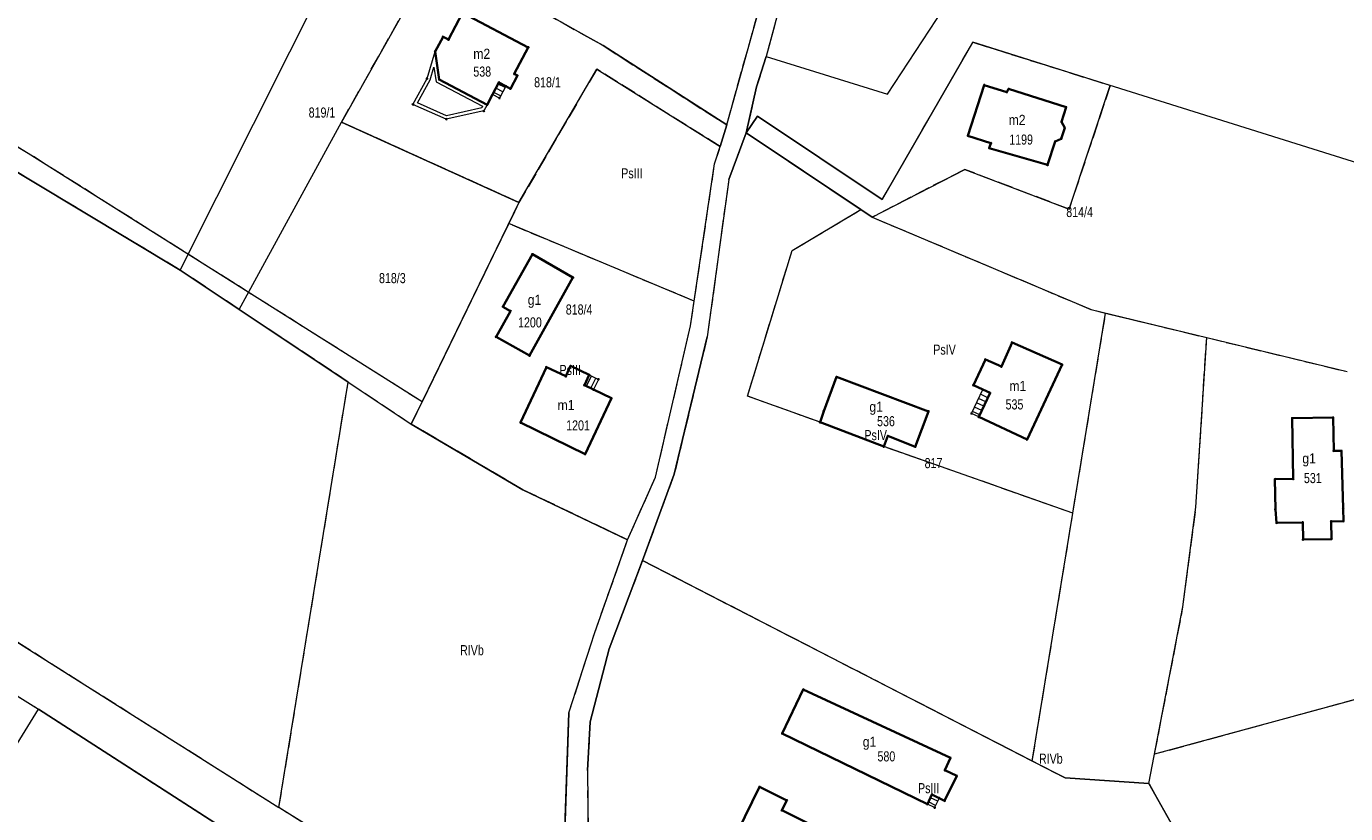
# Model space of a CAD drawing. Header units: metres. Extents: x 7496145 to 7500200, y 5498500 to 5502080.
# Tile 173 of 202: x 7499762 to 7499958, y 5500155 to 5500272. Entities that reach past the tile are written whole.
import ezdxf
from ezdxf.enums import TextEntityAlignment as Align

# ---------------------------------------------------------------- set-up
doc = ezdxf.new("R2010")
doc.units = ezdxf.units.M
doc.header["$MEASUREMENT"] = 0
for name, pattern in [('2.25_0.75', [3, 2.25, -0.75]), ('219-1000', [0]), ('egug-1000', [0])]:
    doc.linetypes.add(name, pattern=pattern)
doc.layers.get('0').update_dxf_attribs({"color": 2, "linetype": 'CONTINUOUS', "lineweight": 5})
for name, color, linetype in [('209-oznaczenie konturu klasyfikacyjnego', 7, 'CONTINUOUS'), ('211-numer działki ewidencyjnej', 7, 'CONTINUOUS'), ('217-kontur klasyfikacyjny', 7, 'CONTINUOUS'), ('218-kontur użytku gruntowego', 7, 'CONTINUOUS'), ('219-działka ewidencyjna', 7, 'CONTINUOUS'), ('312-budynek ewidencyjny', 7, 'CONTINUOUS'), ('312-oznaczenie budynku ewidencyjnego', 7, 'CONTINUOUS'), ('312-oznaczenie budynku ewidencyjnego-Atr117', 7, 'CONTINUOUS'), ('352-schody', 7, 'CONTINUOUS'), ('Punkt budynku', 7, 'CONTINUOUS'), ('taras', 7, 'CONTINUOUS')]:
    doc.layers.add(name, color=color, linetype=linetype)
doc.styles.get("Standard").update_dxf_attribs({"font": 'Working1250', "width": 0.75})

# ---------------------------------------------------------------- blocks, each defined once
blk = doc.blocks.new('PUNKTBUD')
at = {"color": 0}
blk.add_circle((0, 0), 0.09, dxfattribs=at)

msp = doc.modelspace()

# ---------------------------------------------------------------- linework, layer by layer
at = {"layer": '217-kontur klasyfikacyjny', "color": 3, "linetype": '2.25_0.75', "lineweight": 18, "flags": 128}
for points in [[(7499808.47, 5500258.05), (7499822.67, 5500283.31)], [(7499865.67, 5500257.64), (7499872.77, 5500283.05)], [(7499835.84, 5500275.89), (7499844.46, 5500271.02)], [(7499761.94, 5500253.41), (7499729.91, 5500272.49)], [(7499872.77, 5500272.36), (7499871.54, 5500267.81)], [(7499844.46, 5500271.02), (7499847.32, 5500269.41)], [(7499847.32, 5500269.41), (7499865.67, 5500257.64)], [(7499888.78, 5500246.54), (7499902.23, 5500269.91)], [(7499902.23, 5500269.91), (7499922.64, 5500263.51)], [(7499871.54, 5500267.81), (7499870.11, 5500263.31)], [(7499846.37, 5500265.92), (7499834.82, 5500246.12)], [(7499864.72, 5500254.42), (7499846.37, 5500265.92)], [(7499870.11, 5500263.31), (7499868.56, 5500256.47)], [(7499922.64, 5500263.51), (7499916.53, 5500245.13)], [(7499868.56, 5500256.47), (7499870.26, 5500258.95)], [(7499870.26, 5500258.95), (7499888.78, 5500246.54)], [(7499834.82, 5500246.12), (7499808.47, 5500258.05)], [(7499868.56, 5500256.47), (7499865.98, 5500249.52)], [(7499885.61, 5500245.05), (7499868.56, 5500256.47)], [(7499863.88, 5500251.88), (7499864.72, 5500254.42)], [(7499784.49, 5500236.07), (7499755.15, 5500253.71)], [(7499820.43, 5500216.51), (7499761.94, 5500253.41)], [(7499860.85, 5500231.47), (7499863.88, 5500251.88)], [(7499901.03, 5500251.02), (7499887.29, 5500243.93)], [(7499916.53, 5500245.13), (7499901.03, 5500251.02)], [(7499865.98, 5500249.52), (7499862.79, 5500226.15)], [(7499834.82, 5500246.12), (7499833.29, 5500242.97)], [(7499875.38, 5500238.98), (7499885.61, 5500245.05)], [(7499887.29, 5500243.93), (7499885.61, 5500245.05)], [(7499833.29, 5500242.97), (7499830.99, 5500238.25)], [(7499860.85, 5500231.47), (7499833.29, 5500242.97)], [(7499887.29, 5500243.93), (7499919.83, 5500230.2)], [(7499868.76, 5500217.34), (7499875.38, 5500238.98)], [(7499830.99, 5500238.25), (7499820.43, 5500216.51)], [(7499793.24, 5500230.24), (7499784.49, 5500236.07)], [(7499860.31, 5500227.8), (7499860.85, 5500231.47)], [(7499809.45, 5500219.44), (7499793.24, 5500230.24)], [(7499917.09, 5500199.97), (7499921.96, 5500229.68)], [(7499919.83, 5500230.2), (7499921.96, 5500229.68)], [(7499921.96, 5500229.68), (7499936.97, 5500226.04)], [(7499859.81, 5500225.64), (7499860.31, 5500227.8)], [(7499855.09, 5500205.31), (7499859.81, 5500225.64)], [(7499862.79, 5500226.15), (7499857.88, 5500205.77)], [(7499935.38, 5500200.87), (7499936.97, 5500226.04)], [(7499936.97, 5500226.04), (7499957.84, 5500220.99)], [(7499799.17, 5500156.23), (7499809.45, 5500219.44)], [(7499809.45, 5500219.44), (7499818.82, 5500213.2)], [(7499879.54, 5500213.47), (7499868.76, 5500217.34)], [(7499818.82, 5500213.2), (7499820.43, 5500216.51)], [(7499835.4, 5500203.45), (7499818.82, 5500213.2)], [(7499889, 5500209.85), (7499879.54, 5500213.47)], [(7499917.09, 5500199.97), (7499889, 5500209.85)], [(7499850.96, 5500196.01), (7499855.09, 5500205.31)], [(7499857.88, 5500205.77), (7499853.17, 5500192.92)], [(7499850.96, 5500196.01), (7499835.4, 5500203.45)], [(7499911.06, 5500163.14), (7499917.09, 5500199.97)], [(7499933.45, 5500186.04), (7499935.38, 5500200.87)], [(7499846.04, 5500182.11), (7499850.96, 5500196.01)], [(7499853.17, 5500192.92), (7499848.2, 5500179.81)], [(7499859.7, 5500189.56), (7499853.17, 5500192.92)], [(7499911.06, 5500163.14), (7499859.7, 5500189.56)], [(7499929.22, 5500164.15), (7499933.45, 5500186.04)], [(7499739.84, 5500185.6), (7499763.47, 5500170.85)], [(7499757.83, 5500182.41), (7499799.17, 5500156.23)], [(7499842.25, 5500170.29), (7499846.04, 5500182.11)], [(7499848.2, 5500179.81), (7499845.39, 5500168.97)], [(7499976.93, 5500177.14), (7499929.22, 5500164.15)], [(7499763.47, 5500170.85), (7499798.71, 5500148.14)], [(7499841.06, 5500136.28), (7499842.25, 5500170.29)], [(7499845.39, 5500168.97), (7499844.99, 5500161.76)], [(7499915.93, 5500160.63), (7499911.06, 5500163.14)], [(7499844.99, 5500161.76), (7499845.13, 5500147.73)], [(7499928.39, 5500159.82), (7499915.93, 5500160.63)], [(7499941.3, 5500136.82), (7499928.39, 5500159.82)], [(7499818.19, 5500144.35), (7499799.17, 5500156.23)]]:
    msp.add_lwpolyline(points, dxfattribs=at)
at = {"layer": '218-kontur użytku gruntowego', "color": 3, "linetype": 'egug-1000', "lineweight": 18, "flags": 128}
for points in [[(7499822.67, 5500283.31), (7499808.47, 5500258.05)], [(7499865.67, 5500257.64), (7499872.77, 5500283.05)], [(7499844.46, 5500271.02), (7499835.84, 5500275.89)], [(7499761.94, 5500253.41), (7499729.91, 5500272.49)], [(7499872.77, 5500272.36), (7499871.54, 5500267.81)], [(7499847.32, 5500269.41), (7499844.46, 5500271.02)], [(7499865.67, 5500257.64), (7499847.32, 5500269.41)], [(7499902.23, 5500269.91), (7499888.78, 5500246.54)], [(7499922.64, 5500263.51), (7499902.23, 5500269.91)], [(7499871.54, 5500267.81), (7499870.11, 5500263.31)], [(7499834.82, 5500246.12), (7499846.37, 5500265.92)], [(7499846.37, 5500265.92), (7499864.72, 5500254.42)], [(7499870.11, 5500263.31), (7499868.56, 5500256.47)], [(7499916.53, 5500245.13), (7499922.64, 5500263.51)], [(7499870.26, 5500258.95), (7499868.56, 5500256.47)], [(7499888.78, 5500246.54), (7499870.26, 5500258.95)], [(7499808.47, 5500258.05), (7499834.82, 5500246.12)], [(7499864.72, 5500254.42), (7499865.67, 5500257.64)], [(7499868.56, 5500256.47), (7499865.98, 5500249.52)], [(7499885.61, 5500245.05), (7499868.56, 5500256.47)], [(7499863.88, 5500251.88), (7499864.72, 5500254.42)], [(7499784.49, 5500236.07), (7499755.15, 5500253.71)], [(7499820.43, 5500216.51), (7499761.94, 5500253.41)], [(7499860.85, 5500231.47), (7499863.88, 5500251.88)], [(7499887.29, 5500243.93), (7499901.03, 5500251.02)], [(7499901.03, 5500251.02), (7499916.53, 5500245.13)], [(7499865.98, 5500249.52), (7499862.79, 5500226.15)], [(7499834.82, 5500246.12), (7499833.29, 5500242.97)], [(7499875.38, 5500238.98), (7499885.61, 5500245.05)], [(7499885.61, 5500245.05), (7499887.29, 5500243.93)], [(7499833.29, 5500242.97), (7499830.99, 5500238.25)], [(7499860.85, 5500231.47), (7499833.29, 5500242.97)], [(7499887.29, 5500243.93), (7499919.83, 5500230.2)], [(7499868.76, 5500217.34), (7499875.38, 5500238.98)], [(7499830.99, 5500238.25), (7499820.43, 5500216.51)], [(7499793.24, 5500230.24), (7499784.49, 5500236.07)], [(7499860.31, 5500227.8), (7499860.85, 5500231.47)], [(7499809.45, 5500219.44), (7499793.24, 5500230.24)], [(7499917.09, 5500199.97), (7499921.96, 5500229.68)], [(7499919.83, 5500230.2), (7499921.96, 5500229.68)], [(7499921.96, 5500229.68), (7499936.97, 5500226.04)], [(7499859.81, 5500225.64), (7499860.31, 5500227.8)], [(7499855.09, 5500205.31), (7499859.81, 5500225.64)], [(7499862.79, 5500226.15), (7499857.88, 5500205.77)], [(7499935.38, 5500200.87), (7499936.97, 5500226.04)], [(7499936.97, 5500226.04), (7499957.84, 5500220.99)], [(7499799.17, 5500156.23), (7499809.45, 5500219.44)], [(7499809.45, 5500219.44), (7499818.82, 5500213.2)], [(7499879.54, 5500213.47), (7499868.76, 5500217.34)], [(7499818.82, 5500213.2), (7499820.43, 5500216.51)], [(7499835.4, 5500203.45), (7499818.82, 5500213.2)], [(7499889, 5500209.85), (7499879.54, 5500213.47)], [(7499917.09, 5500199.97), (7499889, 5500209.85)], [(7499850.96, 5500196.01), (7499855.09, 5500205.31)], [(7499857.88, 5500205.77), (7499853.17, 5500192.92)], [(7499850.96, 5500196.01), (7499835.4, 5500203.45)], [(7499911.06, 5500163.14), (7499917.09, 5500199.97)], [(7499933.45, 5500186.04), (7499935.38, 5500200.87)], [(7499846.04, 5500182.11), (7499850.96, 5500196.01)], [(7499853.17, 5500192.92), (7499848.2, 5500179.81)], [(7499859.7, 5500189.56), (7499853.17, 5500192.92)], [(7499911.06, 5500163.14), (7499859.7, 5500189.56)], [(7499929.22, 5500164.15), (7499933.45, 5500186.04)], [(7499739.84, 5500185.6), (7499763.47, 5500170.85)], [(7499757.83, 5500182.41), (7499799.17, 5500156.23)], [(7499842.25, 5500170.29), (7499846.04, 5500182.11)], [(7499848.2, 5500179.81), (7499845.39, 5500168.97)], [(7499976.93, 5500177.14), (7499929.22, 5500164.15)], [(7499763.47, 5500170.85), (7499798.71, 5500148.14)], [(7499841.06, 5500136.28), (7499842.25, 5500170.29)], [(7499845.39, 5500168.97), (7499844.99, 5500161.76)], [(7499915.93, 5500160.63), (7499911.06, 5500163.14)], [(7499844.99, 5500161.76), (7499845.13, 5500147.73)], [(7499928.39, 5500159.82), (7499915.93, 5500160.63)], [(7499941.3, 5500136.82), (7499928.39, 5500159.82)], [(7499818.19, 5500144.35), (7499799.17, 5500156.23)]]:
    msp.add_lwpolyline(points, dxfattribs=at)
at = {"layer": '219-działka ewidencyjna', "color": 3, "linetype": '219-1000', "lineweight": 18, "flags": 128}
for points in [[(7499784.49, 5500236.07), (7499811.7, 5500290.22)], [(7499822.67, 5500283.31), (7499808.47, 5500258.05)], [(7499822.67, 5500283.31), (7499847.32, 5500269.41)], [(7499865.67, 5500257.64), (7499872.77, 5500283.05)], [(7499875.27, 5500281.64), (7499871.54, 5500267.81)], [(7499889.58, 5500262.21), (7499897.86, 5500274.9)], [(7499847.32, 5500269.41), (7499865.67, 5500257.64)], [(7499888.78, 5500246.54), (7499902.23, 5500269.91)], [(7499902.23, 5500269.91), (7499963.65, 5500250.66)], [(7499870.11, 5500263.31), (7499871.54, 5500267.81)], [(7499871.54, 5500267.81), (7499889.58, 5500262.21)], [(7499834.82, 5500246.12), (7499846.37, 5500265.92)], [(7499846.37, 5500265.92), (7499864.72, 5500254.42)], [(7499868.56, 5500256.47), (7499870.11, 5500263.31)], [(7499868.56, 5500256.47), (7499870.26, 5500258.95)], [(7499870.26, 5500258.95), (7499888.78, 5500246.54)], [(7499793.24, 5500230.24), (7499808.47, 5500258.05)], [(7499834.82, 5500246.12), (7499808.47, 5500258.05)], [(7499865.67, 5500257.64), (7499864.72, 5500254.42)], [(7499865.98, 5500249.52), (7499868.56, 5500256.47)], [(7499868.56, 5500256.47), (7499887.29, 5500243.93)], [(7499863.88, 5500251.88), (7499864.72, 5500254.42)], [(7499755.15, 5500253.71), (7499784.49, 5500236.07)], [(7499860.31, 5500227.8), (7499863.88, 5500251.88)], [(7499865.98, 5500249.52), (7499862.79, 5500226.15)], [(7499834.82, 5500246.12), (7499818.82, 5500213.2)], [(7499887.29, 5500243.93), (7499919.83, 5500230.2)], [(7499784.49, 5500236.07), (7499793.24, 5500230.24)], [(7499793.24, 5500230.24), (7499818.82, 5500213.2)], [(7499919.83, 5500230.2), (7499936.97, 5500226.04)], [(7499855.09, 5500205.31), (7499860.31, 5500227.8)], [(7499857.88, 5500205.77), (7499862.79, 5500226.15)], [(7499935.38, 5500200.87), (7499936.97, 5500226.04)], [(7499936.97, 5500226.04), (7499957.84, 5500220.99)], [(7499818.82, 5500213.2), (7499835.4, 5500203.45)], [(7499850.96, 5500196.01), (7499855.09, 5500205.31)], [(7499853.17, 5500192.92), (7499857.88, 5500205.77)], [(7499835.4, 5500203.45), (7499850.96, 5500196.01)], [(7499933.45, 5500186.04), (7499935.38, 5500200.87)], [(7499846.04, 5500182.11), (7499850.96, 5500196.01)], [(7499848.2, 5500179.81), (7499853.17, 5500192.92)], [(7499853.17, 5500192.92), (7499915.93, 5500160.63)], [(7499928.39, 5500159.82), (7499933.45, 5500186.04)], [(7499739.84, 5500185.6), (7499763.47, 5500170.85)], [(7499842.25, 5500170.29), (7499846.04, 5500182.11)], [(7499845.39, 5500168.97), (7499848.2, 5500179.81)], [(7499752.86, 5500153.7), (7499763.47, 5500170.85)], [(7499816.4, 5500136.74), (7499763.47, 5500170.85)], [(7499842.25, 5500170.29), (7499840.98, 5500133.86)], [(7499844.99, 5500161.76), (7499845.39, 5500168.97)], [(7499844.99, 5500161.76), (7499845.13, 5500147.73)], [(7499915.93, 5500160.63), (7499928.39, 5500159.82)], [(7499928.39, 5500159.82), (7499944.85, 5500130.5)]]:
    msp.add_lwpolyline(points, dxfattribs=at)
at = {"layer": '312-budynek ewidencyjny', "color": 7, "linetype": 'Continuous', "lineweight": 35, "flags": 128}
for points in [[(7499824.34, 5500270.3), (7499826.45, 5500274.29)], [(7499826.45, 5500274.29), (7499836.21, 5500269.15)], [(7499822.37, 5500268.56), (7499823.54, 5500270.72)], [(7499823.54, 5500270.72), (7499824.34, 5500270.3)], [(7499822.96, 5500264.38), (7499822.37, 5500268.56)], [(7499836.21, 5500269.15), (7499834.13, 5500265.2)], [(7499830.09, 5500260.61), (7499822.96, 5500264.38)], [(7499834.58, 5500264.97), (7499833.55, 5500263.02)], [(7499834.13, 5500265.2), (7499834.58, 5500264.97)], [(7499830.91, 5500262.16), (7499830.09, 5500260.61)], [(7499831.84, 5500263.93), (7499830.91, 5500262.16)], [(7499832.86, 5500263.39), (7499831.84, 5500263.93)], [(7499833.55, 5500263.02), (7499832.86, 5500263.39)], [(7499901.51, 5500256.02), (7499903.94, 5500263.56)], [(7499903.94, 5500263.56), (7499907.28, 5500262.51)], [(7499907.28, 5500262.51), (7499907.55, 5500262.98)], [(7499907.55, 5500262.98), (7499916.1, 5500260.28)], [(7499916.1, 5500260.28), (7499915.4, 5500258.09)], [(7499915.89, 5500257.21), (7499915.37, 5500255.59)], [(7499915.4, 5500258.09), (7499915.89, 5500257.21)], [(7499904.92, 5500254.92), (7499901.51, 5500256.02)], [(7499904.68, 5500254.18), (7499904.92, 5500254.92)], [(7499914.46, 5500255.18), (7499913.33, 5500251.69)], [(7499915.37, 5500255.59), (7499914.46, 5500255.18)], [(7499913.33, 5500251.69), (7499904.68, 5500254.18)], [(7499832.44, 5500230.63), (7499836.82, 5500238.44)], [(7499836.82, 5500238.44), (7499842.84, 5500234.96)], [(7499842.84, 5500234.96), (7499836.39, 5500223.37)], [(7499831.41, 5500226.16), (7499833.57, 5500229.99)], [(7499833.57, 5500229.99), (7499832.44, 5500230.63)], [(7499836.39, 5500223.37), (7499831.41, 5500226.16)], [(7499906.47, 5500221.73), (7499908.06, 5500225.32)], [(7499908.06, 5500225.32), (7499915.49, 5500222.03)], [(7499835.07, 5500213.42), (7499838.89, 5500221.64)], [(7499838.89, 5500221.64), (7499841.77, 5500220.3)], [(7499841.77, 5500220.3), (7499842.48, 5500221.83)], [(7499842.48, 5500221.83), (7499845.27, 5500220.49)], [(7499902.32, 5500218.98), (7499904.1, 5500222.78)], [(7499904.1, 5500222.78), (7499906.47, 5500221.73)], [(7499915.49, 5500222.03), (7499910.28, 5500210.9)], [(7499845.27, 5500220.49), (7499844.54, 5500218.97)], [(7499880.09, 5500215.13), (7499881.99, 5500220.2)], [(7499881.99, 5500220.2), (7499895.65, 5500215.08)], [(7499844.54, 5500218.97), (7499845.89, 5500218.32)], [(7499845.89, 5500218.32), (7499848.54, 5500217.04)], [(7499903.7, 5500218.33), (7499902.32, 5500218.98)], [(7499903.12, 5500214.26), (7499904.79, 5500217.82)], [(7499904.79, 5500217.82), (7499903.7, 5500218.33)], [(7499848.54, 5500217.04), (7499844.65, 5500208.73)], [(7499879.54, 5500213.47), (7499880.09, 5500215.13)], [(7499844.65, 5500208.73), (7499835.07, 5500213.42)], [(7499889, 5500209.85), (7499879.54, 5500213.47)], [(7499895.65, 5500215.08), (7499893.68, 5500209.84)], [(7499910.28, 5500210.9), (7499903.12, 5500214.26)], [(7499949.67, 5500214.07), (7499955.76, 5500214.17)], [(7499949.81, 5500205.05), (7499949.67, 5500214.07)], [(7499955.76, 5500214.17), (7499955.84, 5500209.22)], [(7499889.61, 5500211.43), (7499889, 5500209.85)], [(7499893.68, 5500209.84), (7499889.61, 5500211.43)], [(7499955.84, 5500209.22), (7499956.99, 5500209.23)], [(7499956.99, 5500209.23), (7499957.25, 5500200.67)], [(7499947.11, 5500205.01), (7499949.81, 5500205.05)], [(7499947.17, 5500200.52), (7499947.11, 5500205.01)], [(7499947.35, 5500198.52), (7499947.17, 5500200.52)], [(7499957.25, 5500200.67), (7499957.28, 5500198.77)], [(7499951.23, 5500198.6), (7499947.35, 5500198.52)], [(7499951.28, 5500196.03), (7499951.23, 5500198.6)], [(7499957.28, 5500198.77), (7499955.46, 5500198.74)], [(7499955.46, 5500198.74), (7499955.5, 5500196.12)], [(7499955.5, 5500196.12), (7499951.28, 5500196.03)], [(7499873.91, 5500167.24), (7499877.05, 5500173.76)], [(7499877.05, 5500173.76), (7499898.92, 5500163.63)], [(7499895.48, 5500156.75), (7499873.91, 5500167.24)], [(7499898.92, 5500163.63), (7499898.07, 5500161.78)], [(7499899.86, 5500160.95), (7499898.05, 5500157.24)], [(7499898.07, 5500161.78), (7499899.86, 5500160.95)], [(7499867.29, 5500152.63), (7499870.55, 5500159.3)], [(7499870.55, 5500159.3), (7499874.6, 5500157.3)], [(7499874.6, 5500157.3), (7499873.87, 5500155.83)], [(7499896.16, 5500158.16), (7499895.48, 5500156.75)], [(7499897.24, 5500157.64), (7499896.16, 5500158.16)], [(7499898.05, 5500157.24), (7499897.24, 5500157.64)], [(7499873.87, 5500155.83), (7499880.59, 5500152.5)]]:
    msp.add_lwpolyline(points, dxfattribs=at)
at = {"layer": '352-schody', "color": 7, "linetype": 'Continuous', "lineweight": 18, "flags": 128}
for points in [[(7499830.91, 5500262.16), (7499831.84, 5500263.93), (7499832.86, 5500263.39), (7499831.92, 5500261.62)], [(7499830.91, 5500262.16), (7499831.84, 5500263.93), (7499832.86, 5500263.39), (7499831.92, 5500261.62)], [(7499845.27, 5500220.49), (7499846.62, 5500219.84), (7499845.89, 5500218.32), (7499844.54, 5500218.97)], [(7499845.27, 5500220.49), (7499846.62, 5500219.84), (7499845.89, 5500218.32), (7499844.54, 5500218.97)], [(7499902.03, 5500214.77), (7499903.7, 5500218.33), (7499904.79, 5500217.82), (7499903.12, 5500214.26)], [(7499902.03, 5500214.77), (7499903.7, 5500218.33), (7499904.79, 5500217.82), (7499903.12, 5500214.26)], [(7499895.48, 5500156.75), (7499896.16, 5500158.16), (7499897.24, 5500157.64), (7499896.56, 5500156.23)], [(7499895.48, 5500156.75), (7499896.16, 5500158.16), (7499897.24, 5500157.64), (7499896.56, 5500156.23)]]:
    msp.add_lwpolyline(points, close=True, dxfattribs=at)
for points in [[(7499832.09, 5500261.94), (7499831.07, 5500262.47)], [(7499832.42, 5500262.55), (7499831.4, 5500263.09)], [(7499832.75, 5500263.17), (7499831.72, 5500263.71)], [(7499844.85, 5500218.82), (7499845.58, 5500220.34)], [(7499845.49, 5500218.51), (7499846.22, 5500220.03)], [(7499904.46, 5500217.11), (7499903.37, 5500217.62)], [(7499904.75, 5500217.74), (7499903.67, 5500218.26)], [(7499903.57, 5500215.21), (7499902.48, 5500215.72)], [(7499903.86, 5500215.84), (7499902.77, 5500216.35)], [(7499904.16, 5500216.48), (7499903.07, 5500216.99)], [(7499903.27, 5500214.58), (7499902.18, 5500215.09)], [(7499896.71, 5500156.54), (7499895.63, 5500157.07)], [(7499897.02, 5500157.17), (7499895.94, 5500157.7)]]:
    msp.add_lwpolyline(points, dxfattribs=at)
at = {"layer": 'taras', "color": 0, "lineweight": 18}
for p, q in [((7499821.16, 5500264.52), (7499822.37, 5500268.56)), ((7499822.37, 5500268.56), (7499822.96, 5500264.38)), ((7499821.62, 5500264.33), (7499822.19, 5500266.23)), ((7499822.19, 5500266.23), (7499822.5, 5500264.06)), ((7499819.07, 5500260.68), (7499821.16, 5500264.52)), ((7499819.77, 5500260.92), (7499821.62, 5500264.33)), ((7499822.96, 5500264.38), (7499830.09, 5500260.61)), ((7499822.5, 5500264.06), (7499829.41, 5500260.4)), ((7499824.03, 5500258.48), (7499819.07, 5500260.68)), ((7499824.08, 5500259), (7499819.77, 5500260.92)), ((7499829.41, 5500260.4), (7499829.28, 5500260.15)), ((7499830.09, 5500260.61), (7499829.61, 5500259.71)), ((7499829.61, 5500259.71), (7499824.03, 5500258.48)), ((7499829.28, 5500260.15), (7499824.08, 5500259))]:
    msp.add_line(p, q, dxfattribs=at)

# ---------------------------------------------------------------- block references
at = {"layer": 'Punkt budynku', "color": 5, "linetype": 'Continuous', "lineweight": 13}
for p in [(7499823.54, 5500270.72), (7499824.34, 5500270.3), (7499822.37, 5500268.56), (7499836.21, 5500269.15), (7499821.16, 5500264.52), (7499822.96, 5500264.38), (7499834.13, 5500265.2), (7499834.58, 5500264.97), (7499830.91, 5500262.16), (7499831.84, 5500263.93), (7499832.86, 5500263.39), (7499833.55, 5500263.02), (7499903.94, 5500263.56), (7499907.28, 5500262.51), (7499907.55, 5500262.98), (7499819.07, 5500260.68), (7499830.09, 5500260.61), (7499831.92, 5500261.62), (7499916.1, 5500260.28), (7499824.03, 5500258.48), (7499829.61, 5500259.71), (7499915.4, 5500258.09), (7499915.89, 5500257.21), (7499901.51, 5500256.02), (7499904.92, 5500254.92), (7499914.46, 5500255.18), (7499915.37, 5500255.59), (7499904.68, 5500254.18), (7499913.33, 5500251.69), (7499836.82, 5500238.44), (7499842.84, 5500234.96), (7499832.44, 5500230.63), (7499833.57, 5500229.99), (7499831.41, 5500226.16), (7499908.06, 5500225.32), (7499836.39, 5500223.37), (7499838.89, 5500221.64), (7499842.48, 5500221.83), (7499904.1, 5500222.78), (7499906.47, 5500221.73), (7499915.49, 5500222.03), (7499841.77, 5500220.3), (7499844.54, 5500218.97), (7499845.27, 5500220.49), (7499846.62, 5500219.84), (7499881.99, 5500220.2), (7499902.32, 5500218.98), (7499845.89, 5500218.32), (7499848.54, 5500217.04), (7499903.7, 5500218.33), (7499904.79, 5500217.82), (7499880.09, 5500215.13), (7499895.65, 5500215.08), (7499835.07, 5500213.42), (7499879.54, 5500213.47), (7499902.03, 5500214.77), (7499903.12, 5500214.26), (7499949.67, 5500214.07), (7499955.76, 5500214.17), (7499889.61, 5500211.43), (7499889, 5500209.85), (7499893.68, 5500209.84), (7499910.28, 5500210.9), (7499955.84, 5500209.22), (7499956.99, 5500209.23), (7499844.65, 5500208.73), (7499947.11, 5500205.01), (7499949.81, 5500205.05), (7499947.17, 5500200.52), (7499957.25, 5500200.67), (7499947.35, 5500198.52), (7499951.23, 5500198.6), (7499955.46, 5500198.74), (7499957.28, 5500198.77), (7499951.28, 5500196.03), (7499955.5, 5500196.12), (7499877.05, 5500173.76), (7499873.91, 5500167.24), (7499898.92, 5500163.63), (7499898.07, 5500161.78), (7499899.86, 5500160.95), (7499870.55, 5500159.3), (7499874.6, 5500157.3), (7499895.48, 5500156.75), (7499896.16, 5500158.16), (7499896.56, 5500156.23), (7499897.24, 5500157.64), (7499898.05, 5500157.24), (7499873.87, 5500155.83)]:
    msp.add_blockref('PUNKTBUD', p, dxfattribs=at)

# ---------------------------------------------------------------- texts
at = {"layer": '209-oznaczenie konturu klasyfikacyjnego', "color": 3, "linetype": 'Continuous', "lineweight": 18, "width": 0.79}
for s, p in [('PsIII', (7499850.01, 5500249.7)), ('PsIV', (7499896.36, 5500223.51)), ('PsIII', (7499840.84, 5500220.49)), ('PsIV', (7499886.13, 5500210.81)), ('RIVb', (7499826.07, 5500178.86)), ('RIVb', (7499912.06, 5500162.75)), ('PsIII', (7499894.09, 5500158.37))]:
    msp.add_text(s, height=1.5, dxfattribs=at).set_placement(p)
at = {"layer": '211-numer działki ewidencyjnej', "color": 3, "linetype": 'Continuous', "lineweight": 18, "width": 0.79}
for s, p in [('818/1', (7499837.07, 5500264.72)), ('819/1', (7499803.58, 5500260.23)), ('814/4', (7499916.11, 5500245.45)), ('818/3', (7499814.03, 5500235.63)), ('818/4', (7499841.77, 5500230.97)), ('817', (7499895.07, 5500208.15))]:
    msp.add_text(s, height=1.5, dxfattribs=at).set_placement(p, align=Align.TOP_LEFT)
at = {"layer": '312-oznaczenie budynku ewidencyjnego', "color": 7, "linetype": 'Continuous', "lineweight": 18, "width": 0.79}
for s, p in [('538', (7499828.04, 5500266.31)), ('1199', (7499907.64, 5500256.21)), ('1200', (7499834.68, 5500229.05)), ('535', (7499907.1, 5500216.87)), ('1201', (7499841.83, 5500213.75)), ('536', (7499888.01, 5500214.38)), ('531', (7499951.41, 5500205.93)), ('580', (7499888.07, 5500164.59))]:
    msp.add_text(s, height=1.5, dxfattribs=at).set_placement(p, align=Align.TOP_LEFT)
at = {"layer": '312-oznaczenie budynku ewidencyjnego-Atr117', "color": 7, "width": 0.9}
for s, p in [('m2', (7499829.29, 5500267.45)), ('m2', (7499908.81, 5500257.63)), ('g1', (7499837.13, 5500230.91)), ('m1', (7499908.91, 5500218.11)), ('m1', (7499841.81, 5500215.28)), ('g1', (7499887.87, 5500215.02)), ('g1', (7499952.18, 5500207.35)), ('g1', (7499886.89, 5500165.26))]:
    msp.add_text(s, height=1.5, dxfattribs=at).set_placement(p, align=Align.CENTER)

doc.saveas('drawing.dxf')
